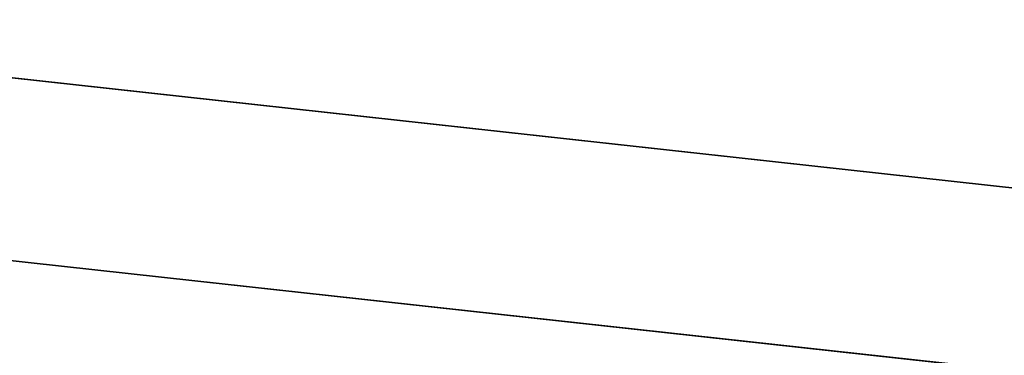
# Model space of a CAD drawing. Extents: x -473 to 473, y -452 to 494.
# Tile 128 of 256: x -59.64 to -48.81, y -427.89 to -424.2. Entities that reach past the tile are written whole.
import ezdxf

# ---------------------------------------------------------------- set-up
doc = ezdxf.new("R2010")
doc.units = 0
doc.layers.get('0').update_dxf_attribs({"color": 13, "linetype": 'CONTINUOUS'})

# ---------------------------------------------------------------- blocks, each defined once
blk = doc.blocks.new('__511__001_1')
for p, q in [((-32.848, -427.798, 29.5), (-65.52, -424.203, 29.5)), ((-32.848, -427.798, 27.5), (-65.52, -424.203, 27.5)), ((-65.52, -424.203, 6.5), (-32.848, -427.798, 6.5)), ((-65.52, -424.203, 8.5), (-32.848, -427.798, 8.5)), ((-32.994, -429.792, 27.5), (-65.811, -426.182, 27.5)), ((-32.994, -429.792, 8.5), (-65.811, -426.182, 8.5))]:
    blk.add_line(p, q)
at = {"color": 8}
mesh = blk.add_polyface(dxfattribs=at)
corners = [(-65.52, -424.203, 29.5), (-32.848, -427.798, 27.5), (-65.52, -424.203, 27.5), (-32.848, -427.798, 29.5)]
mesh.append_faces([[corners[k] for k in face] for face in [(0, 1, 2), (1, 0, 3)]], dxfattribs={"vtx0": -1, "color": 8})
mesh = blk.add_polyface(dxfattribs=at)
corners = [(-65.52, -424.203, 8.5), (-32.848, -427.798, 6.5), (-65.52, -424.203, 6.5), (-32.848, -427.798, 8.5)]
mesh.append_faces([[corners[k] for k in face] for face in [(0, 1, 2), (1, 0, 3)]], dxfattribs={"vtx0": -1, "color": 8})
mesh = blk.add_polyface(dxfattribs=at)
corners = [(-65.811, -426.182, 27.5), (-32.994, -429.792, 8.5), (-65.811, -426.182, 8.5), (-32.994, -429.792, 27.5)]
mesh.append_faces([[corners[k] for k in face] for face in [(0, 1, 2), (1, 0, 3)]], dxfattribs={"vtx0": -1, "color": 8})
blk = doc.blocks.new('SKP42D4')
blk.add_blockref('__511__001_1', (0, 0))

msp = doc.modelspace()

# ---------------------------------------------------------------- block references
msp.add_blockref('SKP42D4', (0, 0))

doc.saveas('drawing.dxf')
